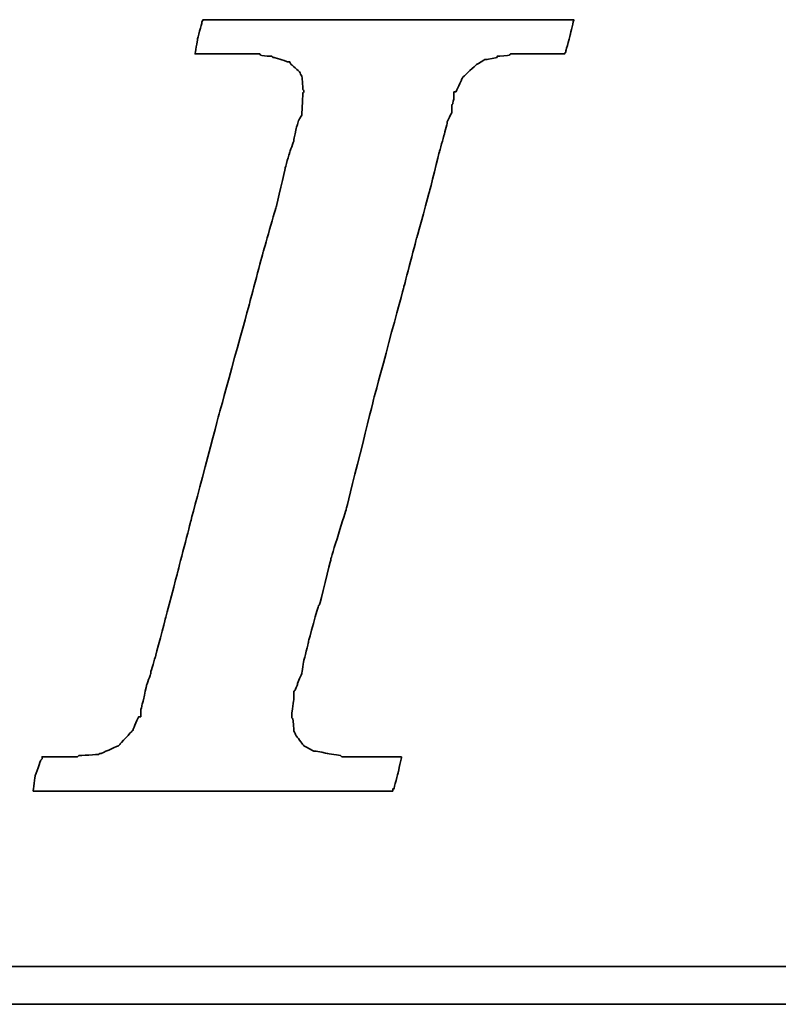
# Model space of a CAD drawing. Header units: millimetres. Extents: x 26 to 332, y -378 to -282.
# Tile 32 of 54: x 253.11 to 255.35, y -350.68 to -347.77. Entities that reach past the tile are written whole.
import ezdxf

# ---------------------------------------------------------------- set-up
doc = ezdxf.new("R2010")
doc.units = ezdxf.units.MM
doc.header["$LTSCALE"] = 0.15
doc.layers.add('DIM', color=4, linetype='CONTINUOUS')
doc.layers.add('layer 1', color=7, linetype='CONTINUOUS')

# ---------------------------------------------------------------- blocks, each defined once
blk = doc.blocks.new('TBI MOTION logo(完整正式版)')
at = {"layer": 'layer 1', "color": 22, "lineweight": 35}
for points, knots in [([(-40.59125, -7.94375), (-40.59125, -7.94375), (-40.97375, -7.94375), (-40.97375, -7.94375), (-40.97375, -7.94375), (-40.97375, -7.94375), (-41.38125, -7.94375), (-41.38125, -7.94375), (-41.38125, -7.94375), (-41.38125, -7.94375), (-41.54875, -7.94375), (-41.54875, -7.94375), (-41.54875, -7.94375), (-41.54875, -7.94375), (-41.59875, -7.94375), (-41.59875, -7.94375), (-41.59875, -7.94375), (-41.59875, -7.94375), (-41.88375, -7.94375), (-41.88375, -7.94375), (-41.88375, -7.94375), (-41.88375, -7.94375), (-41.90875, -7.91875), (-41.90875, -7.91875), (-41.90875, -7.91875), (-41.90875, -7.91875), (-42.19875, -7.87125), (-42.19875, -7.87125), (-42.19875, -7.87125), (-42.19875, -7.87125), (-42.43875, -7.82375), (-42.43875, -7.82375), (-42.43875, -7.82375), (-42.43875, -7.82375), (-42.45875, -7.82375), (-42.45875, -7.82375), (-42.45875, -7.82375), (-42.45875, -7.82375), (-42.48625, -7.82375), (-42.48625, -7.82375), (-42.48625, -7.82375), (-42.48625, -7.82375), (-42.67625, -7.72375), (-42.67625, -7.72375), (-42.67625, -7.72375), (-42.67625, -7.72375), (-42.70125, -7.70375), (-42.70125, -7.70375), (-42.70125, -7.70375), (-42.70125, -7.70375), (-42.72375, -7.67875), (-42.72375, -7.67875), (-42.72375, -7.67875), (-42.72375, -7.67875), (-42.86875, -7.48875), (-42.86875, -7.48875), (-42.86875, -7.48875), (-42.86875, -7.48875), (-42.89375, -7.43875), (-42.89375, -7.43875), (-42.89375, -7.43875), (-42.89375, -7.43875), (-42.91875, -7.38875), (-42.91875, -7.38875), (-42.91875, -7.38875), (-42.91875, -7.38875), (-42.93875, -7.12875), (-42.93875, -7.12875), (-42.93875, -7.12875), (-42.93875, -7.12875), (-42.96375, -7.10375), (-42.96375, -7.10375), (-42.96375, -7.10375), (-42.96375, -7.10375), (-42.96375, -7.05375), (-42.96375, -7.05375), (-42.96375, -7.05375), (-42.96375, -7.05375), (-42.96375, -7.00875), (-42.96375, -7.00875), (-42.96375, -7.00875), (-42.96375, -7.00875), (-42.91875, -6.69625), (-42.91875, -6.69625), (-42.91875, -6.69625), (-42.91875, -6.69625), (-42.91875, -6.62375), (-42.91875, -6.62375), (-42.91875, -6.62375), (-42.91875, -6.62375), (-42.91875, -6.59625), (-42.91875, -6.59625), (-42.91875, -6.59625), (-42.91875, -6.59625), (-42.91875, -6.57375), (-42.91875, -6.57375), (-42.91875, -6.57375), (-42.91875, -6.57375), (-42.91875, -6.52875), (-42.91875, -6.52875), (-42.91875, -6.52875), (-42.91875, -6.52875), (-42.89375, -6.50375), (-42.89375, -6.50375), (-42.89375, -6.50375), (-42.89375, -6.50375), (-42.84375, -6.38375), (-42.84375, -6.38375), (-42.84375, -6.38375), (-42.84375, -6.38375), (-42.84375, -6.35875), (-42.84375, -6.35875), (-42.84375, -6.35875), (-42.84375, -6.35875), (-42.74625, -6.14375), (-42.74625, -6.14375), (-42.74625, -6.14375), (-42.74625, -6.14375), (-42.70125, -5.85375), (-42.70125, -5.85375), (-42.70125, -5.85375), (-42.70125, -5.85375), (-42.60375, -5.47125), (-42.60375, -5.47125), (-42.60375, -5.47125), (-42.60375, -5.47125), (-42.60375, -5.44875), (-42.60375, -5.44875), (-42.60375, -5.44875), (-42.60375, -5.44875), (-42.38875, -4.67875), (-42.38875, -4.67875), (-42.38875, -4.67875), (-42.38875, -4.67875), (-42.36375, -4.65375), (-42.36375, -4.65375), (-42.36375, -4.65375), (-42.36375, -4.65375), (-42.12375, -3.69625), (-42.12375, -3.69625), (-42.12375, -3.69625), (-42.12375, -3.69625), (-42.12375, -3.67374), (-42.12375, -3.67374), (-42.12375, -3.67374), (-42.12375, -3.67374), (-41.78875, -2.59374), (-41.78875, -2.59374), (-41.78875, -2.59374), (-41.78875, -2.59374), (-41.18875, -0.19375), (-41.18875, -0.19375), (-41.18875, -0.19375), (-41.18875, -0.19375), (-40.54375, 2.20624), (-40.54375, 2.20624), (-40.54375, 2.20624), (-40.54375, 2.20624), (-40.25375, 3.30875), (-40.25375, 3.30875), (-40.25375, 3.30875), (-40.25375, 3.30875), (-39.98875, 4.27125), (-39.98875, 4.27125), (-39.98875, 4.27125), (-39.98875, 4.27125), (-39.77375, 5.13125), (-39.77375, 5.13125), (-39.77375, 5.13125), (-39.77375, 5.13125), (-39.67875, 5.47125), (-39.67875, 5.47125), (-39.67875, 5.47125), (-39.67875, 5.47125), (-39.60375, 5.75625), (-39.60375, 5.75625), (-39.60375, 5.75625), (-39.60375, 5.75625), (-39.60375, 5.78125), (-39.60375, 5.78125), (-39.60375, 5.78125), (-39.60375, 5.78125), (-39.50875, 5.97125), (-39.50875, 5.97125), (-39.50875, 5.97125), (-39.50875, 5.97125), (-39.50875, 6.13875), (-39.50875, 6.13875), (-39.50875, 6.13875), (-39.50875, 6.13875), (-39.48625, 6.16625), (-39.48625, 6.16625), (-39.48625, 6.16625), (-39.48625, 6.16625), (-39.46125, 6.28625), (-39.46125, 6.28625), (-39.46125, 6.28625), (-39.46125, 6.28625), (-39.46125, 6.42625), (-39.46125, 6.42625), (-39.46125, 6.42625), (-39.46125, 6.42625), (-39.41375, 6.42625), (-39.41375, 6.42625), (-39.41375, 6.42625), (-39.41375, 6.42625), (-39.29375, 6.69125), (-39.29375, 6.69125), (-39.29375, 6.69125), (-39.29375, 6.69125), (-39.26875, 6.74125), (-39.26875, 6.74125), (-39.26875, 6.74125), (-39.26875, 6.74125), (-39.24375, 6.76625), (-39.24375, 6.76625), (-39.24375, 6.76625), (-39.24375, 6.76625), (-38.98375, 7.00624), (-38.98375, 7.00624), (-38.98375, 7.00624), (-38.98375, 7.00624), (-38.95625, 7.02624), (-38.95625, 7.02624), (-38.95625, 7.02624), (-38.95625, 7.02624), (-38.78875, 7.12624), (-38.78875, 7.12624), (-38.78875, 7.12624), (-38.78875, 7.12624), (-38.76375, 7.12624), (-38.76375, 7.12624), (-38.76375, 7.12624), (-38.76375, 7.12624), (-38.74375, 7.12624), (-38.74375, 7.12624), (-38.74375, 7.12624), (-38.74375, 7.12624), (-38.52875, 7.17125), (-38.52875, 7.17125), (-38.52875, 7.17125), (-38.52875, 7.17125), (-38.52875, 7.19624), (-38.52875, 7.19624), (-38.52875, 7.19624), (-38.52875, 7.19624), (-38.50375, 7.19624), (-38.50375, 7.19624), (-38.50375, 7.19624), (-38.50375, 7.19624), (-38.26125, 7.21875), (-38.26125, 7.21875), (-38.26125, 7.21875), (-38.26125, 7.21875), (-38.23875, 7.24624), (-38.23875, 7.24624), (-38.23875, 7.24624), (-38.23875, 7.24624), (-38.21625, 7.24624), (-38.21625, 7.24624), (-38.21625, 7.24624), (-38.21625, 7.24624), (-38.18875, 7.24624), (-38.18875, 7.24624), (-38.18875, 7.24624), (-38.18875, 7.24624), (-37.90375, 7.24624), (-37.90375, 7.24624), (-37.90375, 7.24624), (-37.90375, 7.24624), (-37.85375, 7.24624), (-37.85375, 7.24624), (-37.85375, 7.24624), (-37.85375, 7.24624), (-37.75875, 7.24624), (-37.75875, 7.24624), (-37.75875, 7.24624), (-37.75875, 7.24624), (-37.42375, 7.24624), (-37.42375, 7.24624), (-37.42375, 7.24624), (-37.42375, 7.24624), (-37.08875, 7.24624), (-37.08875, 7.24624), (-37.08875, 7.24624), (-37.08875, 7.24624), (-37.06375, 7.24624), (-37.06375, 7.24624), (-37.06375, 7.24624), (-37.06375, 7.24624), (-37.06375, 7.26624), (-37.06375, 7.26624), (-37.06375, 7.26624), (-37.06375, 7.26624), (-37.03875, 7.29125), (-37.03875, 7.29125), (-37.03875, 7.29125), (-37.03875, 7.29125), (-37.03875, 7.31625), (-37.03875, 7.31625), (-37.03875, 7.31625), (-37.03875, 7.31625), (-36.94125, 7.67625), (-36.94125, 7.67625), (-36.94125, 7.67625), (-36.94125, 7.67625), (-36.86875, 7.98625), (-36.86875, 7.98625), (-36.86875, 7.98625), (-36.86875, 7.98625), (-36.98875, 7.98625), (-36.98875, 7.98625), (-36.98875, 7.98625), (-36.98875, 7.98625), (-37.42375, 7.98625), (-37.42375, 7.98625), (-37.42375, 7.98625), (-37.42375, 7.98625), (-37.94875, 7.98625), (-37.94875, 7.98625), (-37.94875, 7.98625), (-37.94875, 7.98625), (-38.57375, 7.98625), (-38.57375, 7.98625), (-38.57375, 7.98625), (-38.57375, 7.98625), (-39.29375, 7.98625), (-39.29375, 7.98625), (-39.29375, 7.98625), (-39.29375, 7.98625), (-40.82875, 7.98625), (-40.82875, 7.98625), (-40.82875, 7.98625), (-40.82875, 7.98625), (-42.36375, 7.98625), (-42.36375, 7.98625), (-42.36375, 7.98625), (-42.36375, 7.98625), (-43.08375, 7.98625), (-43.08375, 7.98625), (-43.08375, 7.98625), (-43.08375, 7.98625), (-43.70875, 7.98625), (-43.70875, 7.98625), (-43.70875, 7.98625), (-43.70875, 7.98625), (-44.23375, 7.98625), (-44.23375, 7.98625), (-44.23375, 7.98625), (-44.23375, 7.98625), (-44.66875, 7.98625), (-44.66875, 7.98625), (-44.66875, 7.98625), (-44.66875, 7.98625), (-44.88375, 7.98625), (-44.88375, 7.98625), (-44.88375, 7.98625), (-44.88375, 7.98625), (-44.90875, 7.94125), (-44.90875, 7.94125), (-44.90875, 7.94125), (-44.90875, 7.94125), (-44.90875, 7.91625), (-44.90875, 7.91625), (-44.90875, 7.91625), (-44.90875, 7.91625), (-45.00375, 7.55625), (-45.00375, 7.55625), (-45.00375, 7.55625), (-45.00375, 7.55625), (-45.05375, 7.24624), (-45.05375, 7.24624), (-45.05375, 7.24624), (-45.05375, 7.24624), (-44.61875, 7.24624), (-44.61875, 7.24624), (-44.61875, 7.24624), (-44.61875, 7.24624), (-44.11375, 7.24624), (-44.11375, 7.24624), (-44.11375, 7.24624), (-44.11375, 7.24624), (-43.99375, 7.24624), (-43.99375, 7.24624), (-43.99375, 7.24624), (-43.99375, 7.24624), (-43.94625, 7.24624), (-43.94625, 7.24624), (-43.94625, 7.24624), (-43.94625, 7.24624), (-43.92374, 7.24624), (-43.92374, 7.24624), (-43.92374, 7.24624), (-43.92374, 7.24624), (-43.65875, 7.24624), (-43.65875, 7.24624), (-43.65875, 7.24624), (-43.65875, 7.24624), (-43.63875, 7.21875), (-43.63875, 7.21875), (-43.63875, 7.21875), (-43.63875, 7.21875), (-43.46875, 7.19624), (-43.46875, 7.19624), (-43.46875, 7.19624), (-43.46875, 7.19624), (-43.39875, 7.19624), (-43.39875, 7.19624), (-43.39875, 7.19624), (-43.39875, 7.19624), (-43.37125, 7.17125), (-43.37125, 7.17125), (-43.37125, 7.17125), (-43.37125, 7.17125), (-43.34875, 7.17125), (-43.34875, 7.17125), (-43.34875, 7.17125), (-43.34875, 7.17125), (-43.20375, 7.12624), (-43.20375, 7.12624), (-43.20375, 7.12624), (-43.20375, 7.12624), (-43.05875, 7.07624), (-43.05875, 7.07624), (-43.05875, 7.07624), (-43.05875, 7.07624), (-43.01375, 7.07624), (-43.01375, 7.07624), (-43.01375, 7.07624), (-43.01375, 7.07624), (-42.98875, 7.02624), (-42.98875, 7.02624), (-42.98875, 7.02624), (-42.98875, 7.02624), (-42.79875, 6.86125), (-42.79875, 6.86125), (-42.79875, 6.86125), (-42.79875, 6.86125), (-42.77375, 6.81125), (-42.77375, 6.81125), (-42.77375, 6.81125), (-42.77375, 6.81125), (-42.74625, 6.76625), (-42.74625, 6.76625), (-42.74625, 6.76625), (-42.74625, 6.76625), (-42.72375, 6.47625), (-42.72375, 6.47625), (-42.72375, 6.47625), (-42.72375, 6.47625), (-42.70125, 6.45124), (-42.70125, 6.45124), (-42.70125, 6.45124), (-42.70125, 6.45124), (-42.70125, 6.42625), (-42.70125, 6.42625), (-42.70125, 6.42625), (-42.70125, 6.42625), (-42.72375, 6.40625), (-42.72375, 6.40625), (-42.72375, 6.40625), (-42.72375, 6.40625), (-42.74625, 5.97125), (-42.74625, 5.97125), (-42.74625, 5.97125), (-42.74625, 5.97125), (-42.74625, 5.94625), (-42.74625, 5.94625), (-42.74625, 5.94625), (-42.74625, 5.94625), (-42.74625, 5.92625), (-42.74625, 5.92625), (-42.74625, 5.92625), (-42.74625, 5.92625), (-42.77375, 5.87625), (-42.77375, 5.87625), (-42.77375, 5.87625), (-42.77375, 5.87625), (-42.81875, 5.80625), (-42.81875, 5.80625), (-42.81875, 5.80625), (-42.81875, 5.80625), (-42.86875, 5.63625), (-42.86875, 5.63625), (-42.86875, 5.63625), (-42.86875, 5.63625), (-42.91875, 5.39625), (-42.91875, 5.39625), (-42.91875, 5.39625), (-42.91875, 5.39625), (-42.91875, 5.37124), (-42.91875, 5.37124), (-42.91875, 5.37124), (-42.91875, 5.37124), (-43.01375, 5.10874), (-43.01375, 5.10874), (-43.01375, 5.10874), (-43.01375, 5.10874), (-43.10875, 4.77124), (-43.10875, 4.77124), (-43.10875, 4.77124), (-43.10875, 4.77124), (-43.29875, 3.95625), (-43.29875, 3.95625), (-43.29875, 3.95625), (-43.29875, 3.95625), (-43.58875, 2.95125), (-43.58875, 2.95125), (-43.58875, 2.95125), (-43.58875, 2.95125), (-43.87375, 1.87125), (-43.87375, 1.87125), (-43.87375, 1.87125), (-43.87375, 1.87125), (-44.52625, -0.50374), (-44.52625, -0.50374), (-44.52625, -0.50374), (-44.52625, -0.50374), (-45.14875, -2.85375), (-45.14875, -2.85375), (-45.14875, -2.85375), (-45.14875, -2.85375), (-45.43375, -3.95875), (-45.43375, -3.95875), (-45.43375, -3.95875), (-45.43375, -3.95875), (-45.69875, -4.96875), (-45.69875, -4.96875), (-45.69875, -4.96875), (-45.69875, -4.96875), (-45.91375, -5.78375), (-45.91375, -5.78375), (-45.91375, -5.78375), (-45.91375, -5.78375), (-46.01375, -6.11875), (-46.01375, -6.11875), (-46.01375, -6.11875), (-46.01375, -6.11875), (-46.01375, -6.14375), (-46.01375, -6.14375), (-46.01375, -6.14375), (-46.01375, -6.14375), (-46.10875, -6.40875), (-46.10875, -6.40875), (-46.10875, -6.40875), (-46.10875, -6.40875), (-46.15375, -6.64875), (-46.15375, -6.64875), (-46.15375, -6.64875), (-46.15375, -6.64875), (-46.20375, -6.83875), (-46.20375, -6.83875), (-46.20375, -6.83875), (-46.20375, -6.83875), (-46.22875, -6.93375), (-46.22875, -6.93375), (-46.22875, -6.93375), (-46.22875, -6.93375), (-46.22875, -7.07875), (-46.22875, -7.07875), (-46.22875, -7.07875), (-46.22875, -7.07875), (-46.27375, -7.07875), (-46.27375, -7.07875), (-46.27375, -7.07875), (-46.27375, -7.07875), (-46.39375, -7.34375), (-46.39375, -7.34375), (-46.39375, -7.34375), (-46.39375, -7.34375), (-46.39375, -7.36875), (-46.39375, -7.36875), (-46.39375, -7.36875), (-46.39375, -7.36875), (-46.42125, -7.38875), (-46.42125, -7.38875), (-46.42125, -7.38875), (-46.42125, -7.38875), (-46.68375, -7.67875), (-46.68375, -7.67875), (-46.68375, -7.67875), (-46.68375, -7.67875), (-46.70875, -7.70375), (-46.70875, -7.70375), (-46.70875, -7.70375), (-46.70875, -7.70375), (-46.75375, -7.72375), (-46.75375, -7.72375), (-46.75375, -7.72375), (-46.75375, -7.72375), (-47.08875, -7.87125), (-47.08875, -7.87125), (-47.08875, -7.87125), (-47.08875, -7.87125), (-47.11625, -7.87125), (-47.11625, -7.87125), (-47.11625, -7.87125), (-47.11625, -7.87125), (-47.13875, -7.89375), (-47.13875, -7.89375), (-47.13875, -7.89375), (-47.13875, -7.89375), (-47.56875, -7.91875), (-47.56875, -7.91875), (-47.56875, -7.91875), (-47.56875, -7.91875), (-47.59625, -7.94375), (-47.59625, -7.94375), (-47.59625, -7.94375), (-47.59625, -7.94375), (-47.64375, -7.94375), (-47.64375, -7.94375), (-47.64375, -7.94375), (-47.64375, -7.94375), (-47.73625, -7.94375), (-47.73625, -7.94375), (-47.73625, -7.94375), (-47.73625, -7.94375), (-48.07375, -7.94375), (-48.07375, -7.94375), (-48.07375, -7.94375), (-48.07375, -7.94375), (-48.36125, -7.94375), (-48.36125, -7.94375), (-48.36125, -7.94375), (-48.36125, -7.94375), (-48.36125, -7.96625), (-48.36125, -7.96625), (-48.36125, -7.96625), (-48.36125, -7.96625), (-48.36125, -7.99125), (-48.36125, -7.99125), (-48.36125, -7.99125), (-48.36125, -7.99125), (-48.38875, -8.01375), (-48.38875, -8.01375), (-48.38875, -8.01375), (-48.38875, -8.01375), (-48.50875, -8.34875), (-48.50875, -8.34875), (-48.50875, -8.34875), (-48.50875, -8.34875), (-48.55375, -8.68625), (-48.55375, -8.68625), (-48.55375, -8.68625), (-48.55375, -8.68625), (-48.45875, -8.68625), (-48.45875, -8.68625), (-48.45875, -8.68625), (-48.45875, -8.68625), (-48.07375, -8.68625), (-48.07375, -8.68625), (-48.07375, -8.68625), (-48.07375, -8.68625), (-47.52375, -8.68625), (-47.52375, -8.68625), (-47.52375, -8.68625), (-47.52375, -8.68625), (-46.92375, -8.68625), (-46.92375, -8.68625), (-46.92375, -8.68625), (-46.92375, -8.68625), (-46.25375, -8.68625), (-46.25375, -8.68625), (-46.25375, -8.68625), (-46.25375, -8.68625), (-46.20375, -8.68625), (-46.20375, -8.68625), (-46.20375, -8.68625), (-46.20375, -8.68625), (-44.71375, -8.68625), (-44.71375, -8.68625), (-44.71375, -8.68625), (-44.71375, -8.68625), (-43.22875, -8.68625), (-43.22875, -8.68625), (-43.22875, -8.68625), (-43.22875, -8.68625), (-42.55875, -8.68625), (-42.55875, -8.68625), (-42.55875, -8.68625), (-42.55875, -8.68625), (-42.50875, -8.68625), (-42.50875, -8.68625), (-42.50875, -8.68625), (-42.50875, -8.68625), (-41.93375, -8.68625), (-41.93375, -8.68625), (-41.93375, -8.68625), (-41.93375, -8.68625), (-41.38125, -8.68625), (-41.38125, -8.68625), (-41.38125, -8.68625), (-41.38125, -8.68625), (-40.97375, -8.68625), (-40.97375, -8.68625), (-40.97375, -8.68625), (-40.97375, -8.68625), (-40.78125, -8.68625), (-40.78125, -8.68625), (-40.78125, -8.68625), (-40.78125, -8.68625), (-40.78125, -8.63875), (-40.78125, -8.63875), (-40.78125, -8.63875), (-40.78125, -8.63875), (-40.75875, -8.63875), (-40.75875, -8.63875), (-40.75875, -8.63875), (-40.75875, -8.63875), (-40.66375, -8.27875), (-40.66375, -8.27875), (-40.66375, -8.27875), (-40.66375, -8.27875), (-40.59125, -7.94375), (-40.59125, -7.94375)], [0, 0, 0, 0, 0.00558659, 0.00558659, 0.00558659, 0.0055866, 0.01117318, 0.01117318, 0.01117318, 0.01117319, 0.01675978, 0.01675978, 0.01675978, 0.01675979, 0.02234637, 0.02234637, 0.02234637, 0.02234638, 0.02793296, 0.02793296, 0.02793296, 0.02793297, 0.03351955, 0.03351955, 0.03351955, 0.03351956, 0.03910615, 0.03910615, 0.03910615, 0.03910616, 0.04469274, 0.04469274, 0.04469274, 0.04469275, 0.05027933, 0.05027933, 0.05027933, 0.05027934, 0.05586592, 0.05586592, 0.05586592, 0.05586593, 0.06145251, 0.06145251, 0.06145251, 0.06145252, 0.06703911, 0.06703911, 0.06703911, 0.06703912, 0.0726257, 0.0726257, 0.0726257, 0.07262571, 0.07821229, 0.07821229, 0.07821229, 0.0782123, 0.08379888, 0.08379888, 0.08379888, 0.08379889, 0.08938547, 0.08938547, 0.08938547, 0.08938548, 0.09497207, 0.09497207, 0.09497207, 0.09497208, 0.10055866, 0.10055866, 0.10055866, 0.10055867, 0.10614525, 0.10614525, 0.10614525, 0.10614526, 0.11173184, 0.11173184, 0.11173184, 0.11173185, 0.11731844, 0.11731844, 0.11731844, 0.11731845, 0.12290503, 0.12290503, 0.12290503, 0.12290504, 0.12849162, 0.12849162, 0.12849162, 0.12849163, 0.13407821, 0.13407821, 0.13407821, 0.13407822, 0.1396648, 0.1396648, 0.1396648, 0.13966481, 0.1452514, 0.1452514, 0.1452514, 0.14525141, 0.15083799, 0.15083799, 0.15083799, 0.150838, 0.15642458, 0.15642458, 0.15642458, 0.15642459, 0.16201117, 0.16201117, 0.16201117, 0.16201118, 0.16759777, 0.16759777, 0.16759777, 0.16759778, 0.17318436, 0.17318436, 0.17318436, 0.17318437, 0.17877095, 0.17877095, 0.17877095, 0.17877096, 0.18435754, 0.18435754, 0.18435754, 0.18435755, 0.18994413, 0.18994413, 0.18994413, 0.18994414, 0.19553073, 0.19553073, 0.19553073, 0.19553074, 0.20111732, 0.20111732, 0.20111732, 0.20111733, 0.20670391, 0.20670391, 0.20670391, 0.20670392, 0.2122905, 0.2122905, 0.2122905, 0.21229051, 0.21787709, 0.21787709, 0.21787709, 0.2178771, 0.22346369, 0.22346369, 0.22346369, 0.2234637, 0.22905028, 0.22905028, 0.22905028, 0.22905029, 0.23463687, 0.23463687, 0.23463687, 0.23463688, 0.24022346, 0.24022346, 0.24022346, 0.24022347, 0.24581006, 0.24581006, 0.24581006, 0.24581007, 0.25139665, 0.25139665, 0.25139665, 0.25139666, 0.25698324, 0.25698324, 0.25698324, 0.25698325, 0.26256983, 0.26256983, 0.26256983, 0.26256984, 0.26815642, 0.26815642, 0.26815642, 0.26815643, 0.27374302, 0.27374302, 0.27374302, 0.27374303, 0.27932961, 0.27932961, 0.27932961, 0.27932962, 0.2849162, 0.2849162, 0.2849162, 0.28491621, 0.29050279, 0.29050279, 0.29050279, 0.2905028, 0.29608939, 0.29608939, 0.29608939, 0.2960894, 0.30167598, 0.30167598, 0.30167598, 0.30167599, 0.30726257, 0.30726257, 0.30726257, 0.30726258, 0.31284916, 0.31284916, 0.31284916, 0.31284917, 0.31843575, 0.31843575, 0.31843575, 0.31843576, 0.32402235, 0.32402235, 0.32402235, 0.32402236, 0.32960894, 0.32960894, 0.32960894, 0.32960895, 0.33519553, 0.33519553, 0.33519553, 0.33519554, 0.34078212, 0.34078212, 0.34078212, 0.34078213, 0.34636872, 0.34636872, 0.34636872, 0.34636873, 0.35195531, 0.35195531, 0.35195531, 0.35195532, 0.3575419, 0.3575419, 0.3575419, 0.35754191, 0.36312849, 0.36312849, 0.36312849, 0.3631285, 0.36871508, 0.36871508, 0.36871508, 0.36871509, 0.37430168, 0.37430168, 0.37430168, 0.37430169, 0.37988827, 0.37988827, 0.37988827, 0.37988828, 0.38547486, 0.38547486, 0.38547486, 0.38547487, 0.39106145, 0.39106145, 0.39106145, 0.39106146, 0.39664804, 0.39664804, 0.39664804, 0.39664805, 0.40223464, 0.40223464, 0.40223464, 0.40223465, 0.40782123, 0.40782123, 0.40782123, 0.40782124, 0.41340782, 0.41340782, 0.41340782, 0.41340783, 0.41899441, 0.41899441, 0.41899441, 0.41899442, 0.42458101, 0.42458101, 0.42458101, 0.42458102, 0.4301676, 0.4301676, 0.4301676, 0.43016761, 0.43575419, 0.43575419, 0.43575419, 0.4357542, 0.44134078, 0.44134078, 0.44134078, 0.44134079, 0.44692737, 0.44692737, 0.44692737, 0.44692738, 0.45251397, 0.45251397, 0.45251397, 0.45251398, 0.45810056, 0.45810056, 0.45810056, 0.45810057, 0.46368715, 0.46368715, 0.46368715, 0.46368716, 0.46927374, 0.46927374, 0.46927374, 0.46927375, 0.47486034, 0.47486034, 0.47486034, 0.47486035, 0.48044693, 0.48044693, 0.48044693, 0.48044694, 0.48603352, 0.48603352, 0.48603352, 0.48603353, 0.49162011, 0.49162011, 0.49162011, 0.49162012, 0.4972067, 0.4972067, 0.4972067, 0.49720671, 0.5027933, 0.5027933, 0.5027933, 0.50279331, 0.50837989, 0.50837989, 0.50837989, 0.5083799, 0.51396648, 0.51396648, 0.51396648, 0.51396649, 0.51955307, 0.51955307, 0.51955307, 0.51955308, 0.52513966, 0.52513966, 0.52513966, 0.52513967, 0.53072626, 0.53072626, 0.53072626, 0.53072627, 0.53631285, 0.53631285, 0.53631285, 0.53631286, 0.54189944, 0.54189944, 0.54189944, 0.54189945, 0.54748603, 0.54748603, 0.54748603, 0.54748604, 0.55307263, 0.55307263, 0.55307263, 0.55307264, 0.55865922, 0.55865922, 0.55865922, 0.55865923, 0.56424581, 0.56424581, 0.56424581, 0.56424582, 0.5698324, 0.5698324, 0.5698324, 0.56983241, 0.57541899, 0.57541899, 0.57541899, 0.575419, 0.58100559, 0.58100559, 0.58100559, 0.5810056, 0.58659218, 0.58659218, 0.58659218, 0.58659219, 0.59217877, 0.59217877, 0.59217877, 0.59217878, 0.59776536, 0.59776536, 0.59776536, 0.59776537, 0.60335196, 0.60335196, 0.60335196, 0.60335197, 0.60893855, 0.60893855, 0.60893855, 0.60893856, 0.61452514, 0.61452514, 0.61452514, 0.61452515, 0.62011173, 0.62011173, 0.62011173, 0.62011174, 0.62569832, 0.62569832, 0.62569832, 0.62569833, 0.63128492, 0.63128492, 0.63128492, 0.63128493, 0.63687151, 0.63687151, 0.63687151, 0.63687152, 0.6424581, 0.6424581, 0.6424581, 0.64245811, 0.64804469, 0.64804469, 0.64804469, 0.6480447, 0.65363128, 0.65363128, 0.65363128, 0.65363129, 0.65921788, 0.65921788, 0.65921788, 0.65921789, 0.66480447, 0.66480447, 0.66480447, 0.66480448, 0.67039106, 0.67039106, 0.67039106, 0.67039107, 0.67597765, 0.67597765, 0.67597765, 0.67597766, 0.68156425, 0.68156425, 0.68156425, 0.68156426, 0.68715084, 0.68715084, 0.68715084, 0.68715085, 0.69273743, 0.69273743, 0.69273743, 0.69273744, 0.69832402, 0.69832402, 0.69832402, 0.69832403, 0.70391061, 0.70391061, 0.70391061, 0.70391062, 0.70949721, 0.70949721, 0.70949721, 0.70949722, 0.7150838, 0.7150838, 0.7150838, 0.71508381, 0.72067039, 0.72067039, 0.72067039, 0.7206704, 0.72625698, 0.72625698, 0.72625698, 0.72625699, 0.73184358, 0.73184358, 0.73184358, 0.73184359, 0.73743017, 0.73743017, 0.73743017, 0.73743018, 0.74301676, 0.74301676, 0.74301676, 0.74301677, 0.74860335, 0.74860335, 0.74860335, 0.74860336, 0.75418994, 0.75418994, 0.75418994, 0.75418995, 0.75977654, 0.75977654, 0.75977654, 0.75977655, 0.76536313, 0.76536313, 0.76536313, 0.76536314, 0.77094972, 0.77094972, 0.77094972, 0.77094973, 0.77653631, 0.77653631, 0.77653631, 0.77653632, 0.78212291, 0.78212291, 0.78212291, 0.78212292, 0.7877095, 0.7877095, 0.7877095, 0.78770951, 0.79329609, 0.79329609, 0.79329609, 0.7932961, 0.79888268, 0.79888268, 0.79888268, 0.79888269, 0.80446927, 0.80446927, 0.80446927, 0.80446928, 0.81005587, 0.81005587, 0.81005587, 0.81005588, 0.81564246, 0.81564246, 0.81564246, 0.81564247, 0.82122905, 0.82122905, 0.82122905, 0.82122906, 0.82681564, 0.82681564, 0.82681564, 0.82681565, 0.83240223, 0.83240223, 0.83240223, 0.83240224, 0.83798883, 0.83798883, 0.83798883, 0.83798884, 0.84357542, 0.84357542, 0.84357542, 0.84357543, 0.84916201, 0.84916201, 0.84916201, 0.84916202, 0.8547486, 0.8547486, 0.8547486, 0.85474861, 0.8603352, 0.8603352, 0.8603352, 0.86033521, 0.86592179, 0.86592179, 0.86592179, 0.8659218, 0.87150838, 0.87150838, 0.87150838, 0.87150839, 0.87709497, 0.87709497, 0.87709497, 0.87709498, 0.88268156, 0.88268156, 0.88268156, 0.88268157, 0.88826816, 0.88826816, 0.88826816, 0.88826817, 0.89385475, 0.89385475, 0.89385475, 0.89385476, 0.89944134, 0.89944134, 0.89944134, 0.89944135, 0.90502793, 0.90502793, 0.90502793, 0.90502794, 0.91061453, 0.91061453, 0.91061453, 0.91061454, 0.91620112, 0.91620112, 0.91620112, 0.91620113, 0.92178771, 0.92178771, 0.92178771, 0.92178772, 0.9273743, 0.9273743, 0.9273743, 0.92737431, 0.93296089, 0.93296089, 0.93296089, 0.9329609, 0.93854749, 0.93854749, 0.93854749, 0.9385475, 0.94413408, 0.94413408, 0.94413408, 0.94413409, 0.94972067, 0.94972067, 0.94972067, 0.94972068, 0.95530726, 0.95530726, 0.95530726, 0.95530727, 0.96089385, 0.96089385, 0.96089385, 0.96089386, 0.96648045, 0.96648045, 0.96648045, 0.96648046, 0.97206704, 0.97206704, 0.97206704, 0.97206705, 0.97765363, 0.97765363, 0.97765363, 0.97765364, 0.98324022, 0.98324022, 0.98324022, 0.98324023, 0.98882682, 0.98882682, 0.98882682, 0.98882683, 0.99441341, 0.99441341, 0.99441341, 0.99441342, 1, 1, 1, 1]), ([(75.90875, -9.47875), (75.90875, -9.47875), (75.90875, -12.28625), (75.90875, -12.28625), (75.90875, -12.28625), (75.90875, -12.28625), (75.90875, -12.47875), (75.90875, -12.47875), (75.90875, -12.47875), (75.90875, -12.47875), (75.71625, -12.47875), (75.71625, -12.47875), (75.71625, -12.47875), (75.71625, -12.47875), (-88.32875, -12.47875), (-88.32875, -12.47875), (-88.32875, -12.47875), (-88.32875, -12.47875), (-88.32875, -13.29375), (-88.32875, -13.29375), (-88.32875, -13.29375), (-88.32875, -13.29375), (82.89125, -13.29375), (82.89125, -13.29375), (82.89125, -13.29375), (82.89125, -13.29375), (75.90875, -9.47875), (75.90875, -9.47875)], [0, 0, 0, 0, 0.14285714, 0.14285714, 0.14285714, 0.14285715, 0.28571429, 0.28571429, 0.28571429, 0.2857143, 0.42857143, 0.42857143, 0.42857143, 0.42857144, 0.57142857, 0.57142857, 0.57142857, 0.57142858, 0.71428571, 0.71428571, 0.71428571, 0.71428572, 0.85714286, 0.85714286, 0.85714286, 0.85714287, 1, 1, 1, 1])]:
    blk.add_open_spline(points, degree=3, knots=knots, dxfattribs=at)

msp = doc.modelspace()

# ---------------------------------------------------------------- block references
at = {"layer": 'DIM', "color": 0, "xscale": 0.1368257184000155, "yscale": 0.1368257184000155, "zscale": 0.1368257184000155}
msp.add_blockref('TBI MOTION logo(完整正式版)', (259.7903, -348.8579), dxfattribs=at)

doc.saveas('drawing.dxf')
